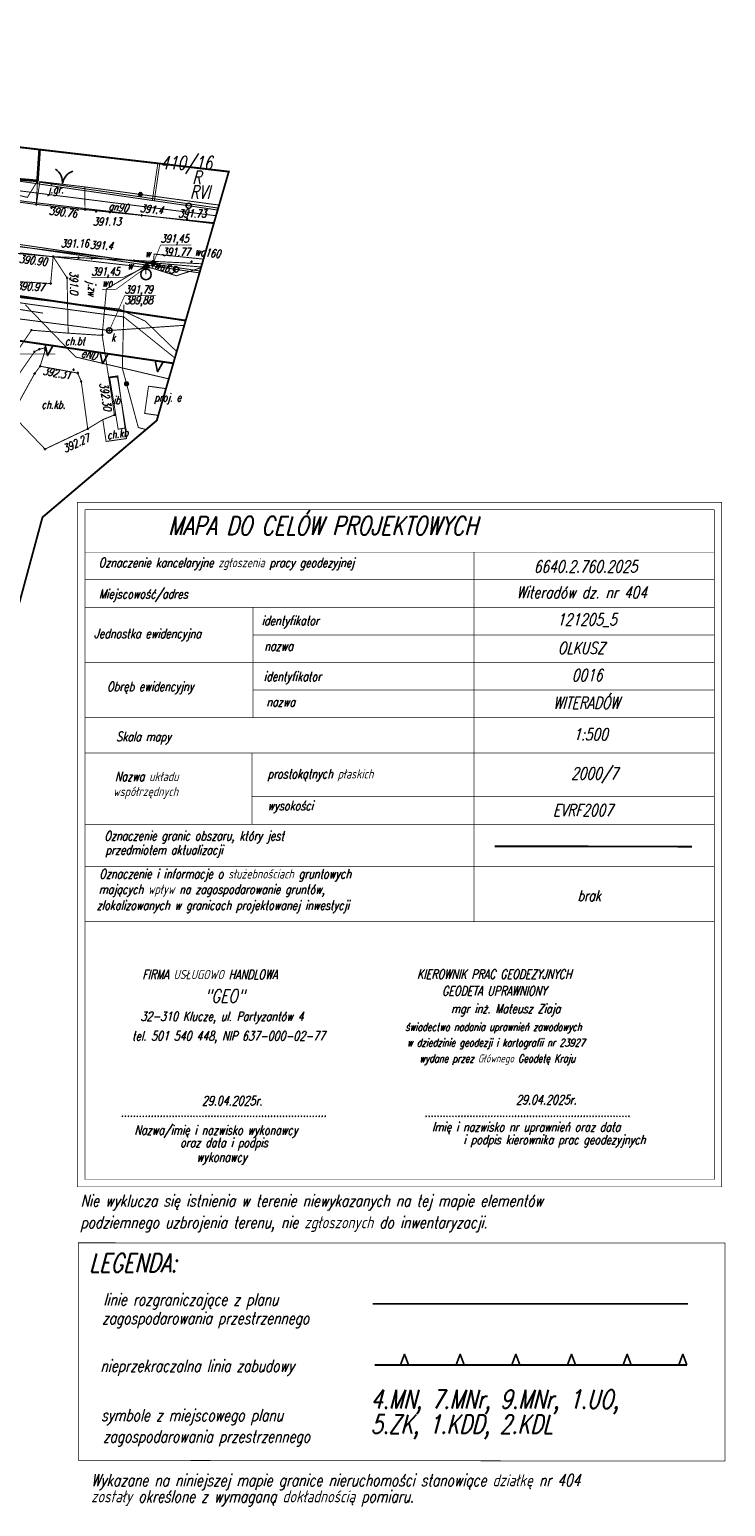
# Model space of a CAD drawing. Extents: x 0 to 7399016, y -8 to 5568733.
# Tile 10 of 10: x 7398950 to 7399016, y 5568591 to 5568731. Entities that reach past the tile are written whole.
import ezdxf

# ---------------------------------------------------------------- set-up
doc = ezdxf.new("R2010")
doc.units = 0
doc.header["$MEASUREMENT"] = 0
for name, pattern in [('1053', [2, 1.5, -0.5]), ('1054', [2, 1.5, -0.5]), ('1056', [1.5, 1, -0.5]), ('1165', [2.5, 2, -0.5]), ('2214', [3.55, 2, -0.35, 0.25, -0.35, 0.25, -0.35]), ('2217', [2, 1.5, -0.5]), ('3901', [0]), ('7956', [0])]:
    doc.linetypes.add(name, pattern=pattern)
doc.layers.get('0').update_dxf_attribs({"linetype": 'CONTINUOUS'})
for name, color, linetype in [('202-PUNKT_GRANICZNY', 7, 'CONTINUOUS'), ('210-OZNACZENIE_KONTURU_UZY', 7, 'CONTINUOUS'), ('211-NUMER_DZIALKI_EWIDENCY', 7, 'CONTINUOUS'), ('218-KONTUR_UZYTKU_GRUNTOWE', 7, 'CONTINUOUS'), ('219-DZIALKA_EWIDENCYJNA', 7, 'CONTINUOUS'), ('312-BUDYNEK_EWIDENCYJNY', 7, 'CONTINUOUS'), ('BRAMA', 7, 'CONTINUOUS'), ('CHODNIK', 7, 'CONTINUOUS'), ('CHODNIK-ATR17', 7, 'CONTINUOUS'), ('HYDRANT', 7, 'CONTINUOUS'), ('INNA_BUDOWLA', 7, 'CONTINUOUS'), ('INNA_BUDOWLA-ATR17', 7, 'CONTINUOUS'), ('JEZDNIA', 7, 'CONTINUOUS'), ('JEZDNIA-ATR17', 7, 'CONTINUOUS'), ('KRZYZE_MAPY', 7, 'CONTINUOUS'), ('LINIE_Z_PLANU', 7, 'CONTINUOUS'), ('OBSZAR_UTWARDZONY', 7, 'CONTINUOUS'), ('OGRODZENIE_TRWALE', 7, 'CONTINUOUS'), ('OPISY_KANALIZACJA', 7, 'CONTINUOUS'), ('OPISY_WODA', 7, 'CONTINUOUS'), ('PIECZATKI', 7, 'CONTINUOUS'), ('PIKIETA_NATURALNA', 7, 'CONTINUOUS'), ('PIKIETA_NATURALNA-ATR2', 7, 'CONTINUOUS'), ('PIKIETA_SZTUCZNA', 7, 'CONTINUOUS'), ('PIKIETA_SZTUCZNA-ATR2', 7, 'CONTINUOUS'), ('PRZEWOD_ELEKTROENERGETYCZN', 7, 'CONTINUOUS'), ('PRZEWOD_GAZOWY', 7, 'CONTINUOUS'), ('PRZEWOD_GAZOWY-ATR1', 7, 'CONTINUOUS'), ('PRZEWOD_KANALIZACYJNY', 7, 'CONTINUOUS'), ('PRZEWOD_TELEKOMUNIKACYJNY_', 7, 'CONTINUOUS'), ('PRZEWOD_WODOCIAGOWY', 7, 'CONTINUOUS'), ('PRZEWOD_WODOCIAGOWY-ATR1', 7, 'CONTINUOUS'), ('RZEDNA', 7, 'CONTINUOUS'), ('STUDNIA_KANALIZACYJNA', 7, 'CONTINUOUS'), ('STUDNIA_KANALIZACYJNA-ATR1', 7, 'CONTINUOUS'), ('SZAFA_ELEKTROENERGETYCZNA_', 7, 'CONTINUOUS'), ('TABELA', 7, 'CONTINUOUS'), ('ZAKRES', 7, 'CONTINUOUS'), ('ZASUWA_LUB_ZAWOR', 7, 'CONTINUOUS'), ('ZASUWA_LUB_ZAWOR-ATR17', 7, 'CONTINUOUS')]:
    doc.layers.add(name, color=color, linetype=linetype)
doc.styles.add('STYL_ARIAL', font='simplex', dxfattribs={"width": 0.75, "oblique": 0.1})

# ---------------------------------------------------------------- blocks, each defined once
blk = doc.blocks.new('EGPG')
at = {"color": 0}
blk.add_circle((0, 0), 0.25, dxfattribs=at)
blk = doc.blocks.new('RTPW02')
at = {"color": 0}
blk.add_circle((0, 0), 0.05, dxfattribs=at)
blk = doc.blocks.new('SUWH')
at = {"color": 0}
for p, q in [((-0.35, 0.65), (0, 1)), ((0, 0.5), (0, 1)), ((0, 1), (0.35, 0.65))]:
    blk.add_line(p, q, dxfattribs=at)
blk.add_circle((0, 0), 0.5, dxfattribs=at)
blk = doc.blocks.new('SUGW')
at = {"color": 0}
for radius in [0.2, 0.18, 0.16, 0.14, 0.12, 0.1, 0.08, 0.06, 0.04, 0.02]:
    blk.add_circle((0, 0), radius, dxfattribs=at)
blk = doc.blocks.new('SUPK')
at = {"color": 0}
blk.add_circle((0, 0), 0.25, dxfattribs=at)
blk = doc.blocks.new('OTOB')
at = {"color": 0}
for centre, start, end in [((-1.5, 0), 0, 63.2606), ((1.5, 0), 116.7394, 180)]:
    blk.add_arc(centre, 1.5, start, end, dxfattribs=at)

msp = doc.modelspace()

# ---------------------------------------------------------------- linework, layer by layer
at = {"layer": '218-KONTUR_UZYTKU_GRUNTOWE', "color": 3, "linetype": '2217', "const_width": 0.09}
for points in [[(7398963.95, 5568708.16), (7398859.55, 5568723.47)], [(7398911.72, 5568721.92), (7398961.66, 5568714.66)], [(7398962.35, 5568717.95), (7398961.83, 5568714.44)], [(7398961.62, 5568714.67), (7398965.05, 5568714.17)], [(7398965.08, 5568714.17), (7398967.81, 5568713.77)], [(7398966.15, 5568707.83), (7398963.95, 5568708.16)]]:
    msp.add_lwpolyline(points, dxfattribs=at)
at = {"layer": '219-DZIALKA_EWIDENCYJNA', "color": 7, "const_width": 0.09}
for points in [[(7398963.89, 5568707.98), (7398859.49, 5568723.29)], [(7398911.71, 5568721.74), (7398961.65, 5568714.48)], [(7398961.65, 5568714.48), (7398962.17, 5568717.98)], [(7398961.65, 5568714.48), (7398965.08, 5568713.98)], [(7398965.08, 5568713.98), (7398967.81, 5568713.58)], [(7398963.89, 5568707.98), (7398966.1, 5568707.65)]]:
    msp.add_lwpolyline(points, dxfattribs=at)
at = {"layer": '312-BUDYNEK_EWIDENCYJNY', "color": 7, "const_width": 0.25}
for points in [[(7398951.02, 5568719.28), (7398950.82, 5568716.33)], [(7398950.82, 5568716.33), (7398946.3, 5568716.71)]]:
    msp.add_lwpolyline(points, dxfattribs=at)
at = {"layer": 'BRAMA', "color": 7, "const_width": 0.09}
msp.add_lwpolyline([(7398951.05, 5568716.26), (7398955.29, 5568715.76)], dxfattribs=at)
at = {"layer": 'CHODNIK', "color": 7, "linetype": '1056', "const_width": 0.09}
for points in [[(7398946.3, 5568715.63), (7398946.28, 5568714.68), (7398950.71, 5568714.11), (7398950.82, 5568716.33), (7398949.87, 5568714.77), (7398946.3, 5568715.63)], [(7398946.3, 5568716.67), (7398946.3, 5568715.63), (7398949.87, 5568714.77), (7398950.82, 5568716.33), (7398946.3, 5568716.67)], [(7398947.65, 5568698.42), (7398948.81, 5568697.73), (7398950.54, 5568700.22), (7398951, 5568700.46), (7398951.54, 5568700.58), (7398951.56, 5568700.4), (7398951.07, 5568698.85), (7398954.61, 5568698.21), (7398954.95, 5568697.41), (7398955.56, 5568692.95), (7398956.98, 5568693.82), (7398958.08, 5568694.26), (7398956.92, 5568701.76), (7398953.71, 5568701.97), (7398950.25, 5568702.25), (7398947.65, 5568698.42)], [(7398955.56, 5568692.95), (7398954.95, 5568697.41), (7398954.61, 5568698.21), (7398951.07, 5568698.85), (7398950.55, 5568698.16), (7398948.42, 5568694.29), (7398951.53, 5568691.04), (7398955.56, 5568692.95)], [(7398956.98, 5568693.82), (7398957.29, 5568691.76), (7398959.22, 5568692.03), (7398958.39, 5568697.94), (7398957.54, 5568697.82), (7398958.08, 5568694.26), (7398956.98, 5568693.82)]]:
    msp.add_lwpolyline(points, dxfattribs=at)
at = {"layer": 'INNA_BUDOWLA', "color": 7, "const_width": 0.09}
msp.add_lwpolyline([(7398958.43, 5568692.91), (7398959.14, 5568693.04), (7398958.36, 5568697.84), (7398957.62, 5568697.78), (7398958.43, 5568692.91)], dxfattribs=at)
at = {"layer": 'JEZDNIA', "color": 7, "linetype": '1053', "const_width": 0.09}
for points in [[(7398951.05, 5568716.26), (7398950.71, 5568714.11), (7398955.3, 5568713.62), (7398955.29, 5568715.76), (7398951.05, 5568716.26)], [(7398967.46, 5568712.38), (7398955.3, 5568713.62), (7398950.71, 5568714.11), (7398946.28, 5568714.68), (7398934.6, 5568716.18), (7398933.62, 5568711.17), (7398934.36, 5568711.09), (7398942.27, 5568710.06), (7398952.3, 5568709.18), (7398954.69, 5568709.09), (7398961.74, 5568708.74), (7398966.35, 5568708.51)], [(7398953.71, 5568701.97), (7398956.92, 5568701.76), (7398957.32, 5568706.14), (7398961.74, 5568708.74), (7398954.69, 5568709.09), (7398952.3, 5568709.18), (7398953.61, 5568707.18), (7398953.71, 5568701.97)]]:
    msp.add_lwpolyline(points, dxfattribs=at)
at = {"layer": 'KRZYZE_MAPY', "color": 7, "const_width": 0.065}
msp.add_lwpolyline([(7398947.5, 5568700), (7398952.5, 5568700)], dxfattribs=at)
at = {"layer": 'LINIE_Z_PLANU', "color": 9, "const_width": 0.175}
for points in [[(7398855.09, 5568713.73), (7398887.76, 5568712.91), (7398921.81, 5568709.5), (7398964.8, 5568703.16)], [(7398982.42, 5568610.45), (7399012.17, 5568610.45)]]:
    msp.add_lwpolyline(points, dxfattribs=at)
at = {"layer": 'LINIE_Z_PLANU', "color": 9, "linetype": '7956', "const_width": 0.175}
for points in [[(7398839.45, 5568622.51), (7398847.86, 5568662.26), (7398855.09, 5568698), (7398854.78, 5568707.29), (7398856.91, 5568709.35), (7398891.02, 5568708.23), (7398925.56, 5568704.7), (7398963.61, 5568699.13)], [(7399012.06, 5568604.69), (7398982.63, 5568604.69)]]:
    msp.add_lwpolyline(points, dxfattribs=at)
at = {"layer": 'LINIE_Z_PLANU', "color": 9}
for points in [[(7398951.53, 5568700.9), (7398951.76, 5568699.85), (7398952.27, 5568700.79)], [(7398956.73, 5568700.14), (7398956.95, 5568699.09), (7398957.47, 5568700.03)], [(7398961.92, 5568699.38), (7398962.15, 5568698.33), (7398962.66, 5568699.27)], [(7398985.81, 5568604.69), (7398985.43, 5568605.69), (7398985.06, 5568604.69)], [(7398991.06, 5568604.69), (7398990.68, 5568605.69), (7398990.31, 5568604.69)], [(7398996.31, 5568604.69), (7398995.93, 5568605.69), (7398995.56, 5568604.69)], [(7399001.56, 5568604.69), (7399001.18, 5568605.69), (7399000.81, 5568604.69)], [(7399006.81, 5568604.69), (7399006.43, 5568605.69), (7399006.06, 5568604.69)], [(7399012.06, 5568604.69), (7399011.68, 5568605.69), (7399011.31, 5568604.69)]]:
    msp.add_lwpolyline(points, close=True, dxfattribs=at)
at = {"layer": 'OBSZAR_UTWARDZONY', "color": 7, "linetype": '1054', "const_width": 0.09}
msp.add_lwpolyline([(7398952.3, 5568709.18), (7398942.27, 5568710.06), (7398934.36, 5568711.09), (7398933.62, 5568711.17), (7398920.89, 5568712.96), (7398904.7, 5568715.1), (7398896.15, 5568716.12), (7398895.88, 5568714.18), (7398895.74, 5568712.55), (7398903.07, 5568711.34), (7398918.59, 5568708.97), (7398934.03, 5568708.24), (7398943.97, 5568707.12), (7398952.06, 5568706.65), (7398952.3, 5568709.18)], dxfattribs=at)
at = {"layer": 'OGRODZENIE_TRWALE', "color": 7, "linetype": '3901', "const_width": 0.09}
for points in [[(7398967.95, 5568714.05), (7398967.46, 5568714.11), (7398955.29, 5568715.76)], [(7398933.52, 5568706.62), (7398951.35, 5568703.86)], [(7398958.97, 5568704.65), (7398958.82, 5568698.67), (7398960.33, 5568693.07), (7398961.05, 5568692.88)]]:
    msp.add_lwpolyline(points, dxfattribs=at)
at = {"layer": 'OGRODZENIE_TRWALE', "color": 7}
for centre, radius in [((7398960.52, 5568715.05), 0.175), ((7398960.52, 5568715.05), 0.158), ((7398960.52, 5568715.05), 0.14), ((7398960.52, 5568715.05), 0.122), ((7398960.52, 5568715.05), 0.105), ((7398960.52, 5568715.05), 0.0875), ((7398960.52, 5568715.05), 0.07), ((7398960.52, 5568715.05), 0.0525), ((7398960.52, 5568715.05), 0.035), ((7398959.22, 5568697.2), 0.175), ((7398959.22, 5568697.2), 0.158), ((7398959.22, 5568697.2), 0.14), ((7398959.22, 5568697.2), 0.122), ((7398959.22, 5568697.2), 0.105), ((7398959.22, 5568697.2), 0.0875), ((7398959.22, 5568697.2), 0.07), ((7398959.22, 5568697.2), 0.0525), ((7398959.22, 5568697.2), 0.035)]:
    msp.add_circle(centre, radius, dxfattribs=at)
at = {"layer": 'OPISY_KANALIZACJA', "color": 28, "const_width": 0.065}
msp.add_lwpolyline([(7398957.59, 5568702.22), (7398959.04, 5568705.5), (7398961.95, 5568705.5)], dxfattribs=at)
at = {"layer": 'OPISY_WODA', "color": 5, "const_width": 0.065}
for points in [[(7398961.75, 5568708.6), (7398962.43, 5568710.29), (7398965.34, 5568710.29)], [(7398961.03, 5568708.21), (7398958.82, 5568707.19), (7398955.91, 5568707.19)], [(7398961.03, 5568708.14), (7398958.23, 5568706.11), (7398956.91, 5568706.11)]]:
    msp.add_lwpolyline(points, dxfattribs=at)
at = {"layer": 'PRZEWOD_ELEKTROENERGETYCZN', "color": 1, "const_width": 0.09}
for points in [[(7398850.13, 5568696.25), (7398850.95, 5568700.91), (7398851.55, 5568711.49), (7398854.56, 5568713.78), (7398859.67, 5568715.08), (7398870.42, 5568714.43), (7398877.78, 5568714.11), (7398887.84, 5568713.53), (7398897.8, 5568712.51), (7398917.63, 5568709.47), (7398935.53, 5568706.86), (7398949.66, 5568704.76), (7398950.14, 5568704.69), (7398958.97, 5568703.5), (7398963.77, 5568699.63)], [(7398923.06, 5568709.15), (7398926.89, 5568708.8), (7398937.74, 5568707.17), (7398948.61, 5568705.39), (7398958.55, 5568704.24), (7398960.99, 5568703.1), (7398963.95, 5568700.23)], [(7398949.65, 5568704.66), (7398954.43, 5568699.72), (7398963.2, 5568697.66)]]:
    msp.add_lwpolyline(points, dxfattribs=at)
at = {"layer": 'PRZEWOD_GAZOWY', "color": 40, "const_width": 0.09}
msp.add_lwpolyline([(7398922.14, 5568719.06), (7398922.18, 5568718.62), (7398949.69, 5568714.38), (7398967.44, 5568712.3)], dxfattribs=at)
at = {"layer": 'PRZEWOD_KANALIZACYJNY', "color": 28, "const_width": 0.09}
msp.add_lwpolyline([(7398964.67, 5568702.71), (7398957.59, 5568702.22), (7398916.97, 5568707.45), (7398871.21, 5568712.54)], dxfattribs=at)
at = {"layer": 'PRZEWOD_TELEKOMUNIKACYJNY_', "color": 32, "const_width": 0.09}
msp.add_lwpolyline([(7398862.63, 5568727.04), (7398874.81, 5568725.68), (7398878.03, 5568724.88), (7398885.24, 5568724.47), (7398892.2, 5568723.64), (7398901.35, 5568722.29), (7398910.9, 5568720.87), (7398927.4, 5568718.77), (7398942.82, 5568716.19), (7398959.3, 5568714.1), (7398967.66, 5568713.04)], dxfattribs=at)
at = {"layer": 'PRZEWOD_WODOCIAGOWY', "color": 5, "const_width": 0.09}
for points in [[(7398966.26, 5568708.21), (7398961.22, 5568708.64), (7398927.16, 5568712.8), (7398891.35, 5568717.17), (7398860.03, 5568720.62), (7398859.33, 5568720.77), (7398853.95, 5568721.09)], [(7398910.48, 5568721.34), (7398910.28, 5568720.95), (7398909.62, 5568714.15), (7398923.15, 5568712.53), (7398961.63, 5568708.1)], [(7398961.63, 5568708.1), (7398961.75, 5568708.6), (7398961.82, 5568709.43), (7398966.47, 5568708.95)], [(7398961.05, 5568707.51), (7398961.03, 5568708.21), (7398961.22, 5568708.64)], [(7398961.63, 5568708.1), (7398963.91, 5568707.38), (7398966.24, 5568708.14)]]:
    msp.add_lwpolyline(points, dxfattribs=at)
at = {"layer": 'SZAFA_ELEKTROENERGETYCZNA_', "color": 1, "linetype": '1165', "const_width": 0.09}
for points in [[(7398962.21, 5568694.22), (7398960.93, 5568694.4), (7398961.29, 5568696.97)], [(7398961.29, 5568696.97), (7398962.94, 5568696.74)]]:
    msp.add_lwpolyline(points, dxfattribs=at)
at = {"layer": 'TABELA', "color": 7}
for points, const_width in [([(7398954.59, 5568686.02), (7399010.63, 5568686.02), (7399015.34, 5568686.02)], 0.06), ([(7398954.59, 5568686.02), (7399015.34, 5568686.02), (7399015.34, 5568621.48), (7398954.59, 5568621.48), (7398954.59, 5568686.02)], 0.06), ([(7398955.29, 5568685.32), (7399014.64, 5568685.32)], 0.06), ([(7398955.29, 5568622.17), (7398955.29, 5568685.32)], 0.06), ([(7399014.64, 5568685.32), (7399014.64, 5568622.17)], 0.06), ([(7398955.29, 5568681.32), (7399014.64, 5568681.32)], 0.06), ([(7398991.98, 5568681.32), (7398991.98, 5568680.39), (7398991.98, 5568678.72)], 0.06), ([(7398955.29, 5568678.72), (7399014.64, 5568678.72)], 0.06), ([(7398991.98, 5568646.47), (7398991.98, 5568676.12), (7398991.98, 5568678.72)], 0.06), ([(7398955.29, 5568676.12), (7399014.64, 5568676.12)], 0.06), ([(7398971.13, 5568665.76), (7398971.13, 5568676.16)], 0.06), ([(7398971.13, 5568673.52), (7399014.64, 5568673.52)], 0.06), ([(7398955.29, 5568670.92), (7399014.64, 5568670.92)], 0.06), ([(7398971.13, 5568668.32), (7399014.64, 5568668.32)], 0.06), ([(7398955.29, 5568665.72), (7399014.64, 5568665.72)], 0.06), ([(7398955.3, 5568662.38), (7399014.65, 5568662.38)], 0.06), ([(7398971.05, 5568655.67), (7398971.05, 5568662.38)], 0.06), ([(7398971.05, 5568658.27), (7399014.64, 5568658.27)], 0.06), ([(7398955.29, 5568655.67), (7399014.64, 5568655.67)], 0.06), ([(7398955.29, 5568651.67), (7399014.64, 5568651.67)], 0.06), ([(7398955.29, 5568646.47), (7399014.64, 5568646.47)], 0.06), ([(7398955.29, 5568622.17), (7399014.64, 5568622.17)], 0.06), ([(7398954.68, 5568616.2), (7399015.66, 5568616.18), (7399015.64, 5568595.62), (7398954.67, 5568595.69), (7398954.68, 5568616.2)], 0.065)]:
    msp.add_lwpolyline(points, dxfattribs=dict(at, const_width=const_width))
at = {"layer": 'ZAKRES', "color": 178, "linetype": '2214', "const_width": 0.175}
for points in [[(7398842.37, 5568729.69), (7398827.96, 5568656.39), (7398823.87, 5568623.45), (7398845, 5568622.17), (7398852.72, 5568653.12), (7398939.48, 5568640.93), (7398951.29, 5568684.61), (7398962.07, 5568693.74), (7398968.86, 5568717.2), (7398854.75, 5568730.51), (7398842.37, 5568729.69)], [(7398993.94, 5568653.59), (7399012.55, 5568653.56)]]:
    msp.add_lwpolyline(points, dxfattribs=at)

# ---------------------------------------------------------------- block references
at = {"layer": '202-PUNKT_GRANICZNY', "color": 7}
for p in [(7398965.08, 5568713.98), (7398963.89, 5568707.98)]:
    msp.add_blockref('EGPG', p, dxfattribs=at)
at = {"layer": 'BRAMA', "color": 7, "rotation": 353.2514}
msp.add_blockref('OTOB', (7398953.17, 5568716.01), dxfattribs=at)
at = {"layer": 'HYDRANT', "color": 5}
msp.add_blockref('SUWH', (7398961.05, 5568707.51), dxfattribs=at)
at = {"layer": 'PIKIETA_NATURALNA', "color": 7}
for p in [(7398960.64, 5568713.08), (7398959.92, 5568708.81), (7398953.61, 5568707.18), (7398956.95, 5568701.82)]:
    msp.add_blockref('RTPW02', p, dxfattribs=at)
at = {"layer": 'PIKIETA_SZTUCZNA', "color": 7}
for p in [(7398950.71, 5568714.11), (7398952.14, 5568713.8), (7398955.3, 5568713.62), (7398956.35, 5568713.46), (7398964.94, 5568712.76), (7398952.3, 5568709.18), (7398954.69, 5568709.09), (7398955.94, 5568709.02), (7398965.35, 5568708.71), (7398952.06, 5568706.65), (7398950.25, 5568702.25), (7398950.54, 5568700.22), (7398951, 5568700.46), (7398951.54, 5568700.58), (7398951.56, 5568700.4), (7398950.55, 5568698.16), (7398951.07, 5568698.85), (7398954.22, 5568698.53), (7398954.61, 5568698.21), (7398954.95, 5568697.41), (7398958.08, 5568694.26), (7398955.56, 5568692.95), (7398955.56, 5568692.95), (7398951.53, 5568691.04)]:
    msp.add_blockref('RTPW02', p, dxfattribs=at)
at = {"layer": 'RZEDNA', "color": 7}
for p in [(7398961.03, 5568708.21), (7398957.59, 5568702.22)]:
    msp.add_blockref('RTPW02', p, dxfattribs=at)
at = {"layer": 'RZEDNA', "color": 7, "rotation": 354.92444}
msp.add_blockref('RTPW02', (7398961.75, 5568708.6), dxfattribs=at)
at = {"layer": 'STUDNIA_KANALIZACYJNA', "color": 28}
msp.add_blockref('SUPK', (7398957.59, 5568702.22), dxfattribs=at)
at = {"layer": 'ZASUWA_LUB_ZAWOR', "color": 5}
msp.add_blockref('SUGW', (7398961.03, 5568708.21), dxfattribs=at)
at = {"layer": 'ZASUWA_LUB_ZAWOR', "color": 5, "rotation": 354.92444}
msp.add_blockref('SUGW', (7398961.75, 5568708.6), dxfattribs=at)

# ---------------------------------------------------------------- texts
at = {"color": 7, "style": 'STYL_ARIAL', "oblique": 15, "width": 0.75}
for s, height, p in [('MAPA DO CELÓW PROJEKTOWYCH', 1.75, (7398963.15, 5568682.94)), ('Oznaczenie kancelaryjne zgłoszenia pracy geodezyjnej', 0.875, (7398956.59, 5568679.9)), ('6640.2.760.2025', 1.125, (7398997.62, 5568679.41)), ('Miejscowość/adres', 0.875, (7398956.61, 5568676.94)), ('Witeradów dz. nr 404', 1.125, (7398995.99, 5568676.97)), ('identyfikator', 0.875, (7398971.96, 5568674.43)), ('121205_5', 1.125, (7398999.81, 5568674.41)), ('Jednostka ewidencyjna', 0.875, (7398956.16, 5568673.21)), ('nazwa', 0.875, (7398972.21, 5568672.03)), ('OLKUSZ', 1.125, (7398999.89, 5568671.72)), ('0016', 1.125, (7399001.21, 5568669.17)), ('Obręb ewidencyjny', 0.875, (7398957.38, 5568668.22)), ('identyfikator', 0.875, (7398972.16, 5568669.17)), ('WITERADÓW', 1.125, (7398999.45, 5568666.55)), ('nazwa', 0.875, (7398972.41, 5568666.76)), ('1:500', 1.125, (7399001.35, 5568663.58)), ('Skala mapy', 0.875, (7398958.25, 5568663.49)), ('Nazwa układu ', 0.875, (7398958.12, 5568659.73)), ('prostokątnych płaskich', 0.875, (7398972.51, 5568659.98)), ('2000/7', 1.125, (7399001.14, 5568659.9)), ('współrzędnych', 0.875, (7398957.96, 5568658.32)), ('wysokości', 0.875, (7398972.51, 5568656.99)), ('EVRF2007', 1.125, (7398999.44, 5568656.44)), ('Oznaczenie granic obszaru, który jest', 0.875, (7398957.13, 5568654.14)), ('przedmiotem aktualizacji', 0.875, (7398957.23, 5568652.81)), ('Oznaczenie i informacje o służebnościach gruntowych', 0.875, (7398956.65, 5568650.55)), ('mających wpływ na zagospodarowanie gruntów,', 0.875, (7398956.6, 5568649.1)), ('zlokalizowanych w granicach projektowanej inwestycji', 0.875, (7398956.4, 5568647.59)), ('29.04.2025r.', 0.875, (7398966.32, 5568629.16)), ('29.04.2025r. ', 0.875, (7398995.95, 5568629.25)), ('.....................................................................', 0.875, (7398958.68, 5568628.09)), ('Nazwa/imię i nazwisko wykonawcy', 0.875, (7398959.96, 5568626.39)), ('.....................................................................', 0.875, (7398987.32, 5568628.09)), ('Imię i nazwisko nr uprawnień oraz data', 0.875, (7398988.03, 5568626.69)), ('oraz data i podpis ', 0.875, (7398964.27, 5568625.21)), ('i podpis kierownika prac geodezyjnych', 0.875, (7398990.99, 5568625.49)), ('wykonawcy', 0.875, (7398965.82, 5568623.84)), ('Nie wyklucza się istnienia w terenie niewykazanych na tej mapie elementów', 1.125, (7398954.88, 5568619.61)), ('podziemnego uzbrojenia terenu, nie zgłoszonych do inwentaryzacji.', 1.125, (7398954.86, 5568617.57)), ('LEGENDA:', 1.75, (7398955.69, 5568613.43)), ('linie rozgraniczające z planu', 1.125, (7398957.03, 5568610.29)), ('zagospodarowania przestrzennego', 1.125, (7398956.91, 5568608.53)), ('symbole z miejscowego planu ', 1.125, (7398956.82, 5568599.38)), ('zagospodarowania przestrzennego', 1.125, (7398956.99, 5568597.38))]:
    msp.add_text(s, height=height, dxfattribs=at).set_placement(p)
at = {"layer": '210-OZNACZENIE_KONTURU_UZY', "color": 3, "style": 'STYL_ARIAL', "oblique": 15, "width": 0.75}
for s, p in [('R', (7398965.4, 5568716.01)), ('RVI', (7398965.18, 5568714.65))]:
    msp.add_text(s, height=1.25, dxfattribs=at).set_placement(p)
at = {"layer": '211-NUMER_DZIALKI_EWIDENCY', "color": 7, "style": 'STYL_ARIAL', "oblique": 15, "width": 0.75}
msp.add_text('410/16', height=1.25, dxfattribs=at).set_placement((7398962.4, 5568717.41))
at = {"layer": 'CHODNIK-ATR17', "color": 7, "style": 'STYL_ARIAL', "oblique": 15, "width": 0.75}
for s, p in [('ch.bt', (7398953.4, 5568700.83)), ('ch.kb.', (7398951.2, 5568694.85))]:
    msp.add_text(s, height=0.75, dxfattribs=at).set_placement(p)
msp.add_text('ch.kb', height=0.75, rotation=7.963, dxfattribs=at).set_placement((7398957.42, 5568691.95))
at = {"layer": 'INNA_BUDOWLA-ATR17', "color": 7, "style": 'STYL_ARIAL', "oblique": 15, "width": 0.75}
msp.add_text('ib', height=0.75, dxfattribs=at).set_placement((7398957.96, 5568695.27))
at = {"layer": 'JEZDNIA-ATR17', "color": 7, "style": 'STYL_ARIAL', "oblique": 15, "width": 0.75}
msp.add_text('j.gr.', height=0.75, dxfattribs=at).set_placement((7398951.8, 5568715.16))
msp.add_text('j.zw', height=0.75, rotation=270.536, dxfattribs=at).set_placement((7398955.58, 5568706.86))
at = {"layer": 'LINIE_Z_PLANU', "color": 9, "style": 'STYL_ARIAL', "oblique": 15, "width": 0.75}
for s, p in [('4.MN, 7.MNr, 9.MNr, 1.UO, ', (7398982.25, 5568600.58)), ('5.ZK, 1.KDD, 2.KDL', (7398982.25, 5568598.22))]:
    msp.add_text(s, height=1.75, dxfattribs=at).set_placement(p)
at = {"layer": 'OPISY_KANALIZACJA', "color": 28, "style": 'STYL_ARIAL', "oblique": 15, "width": 0.75}
for s, p in [('391,79', (7398959.04, 5568705.72)), ('389,88', (7398959.04, 5568704.71))]:
    msp.add_text(s, height=0.75, dxfattribs=at).set_placement(p)
at = {"layer": 'OPISY_WODA', "color": 5, "style": 'STYL_ARIAL', "oblique": 15, "width": 0.75}
for s, p in [('391,45', (7398962.43, 5568710.51)), ('391,45', (7398955.91, 5568707.41)), ('wo', (7398956.91, 5568706.33))]:
    msp.add_text(s, height=0.75, dxfattribs=at).set_placement(p)
at = {"layer": 'PIECZATKI', "color": 118, "style": 'STYL_ARIAL', "oblique": 15, "width": 0.75}
for s, height, p in [('FIRMA USŁUGOWO HANDLOWA', 0.875, (7398960.69, 5568641.06)), ('KIEROWNIK PRAC GEODEZYJNYCH', 0.875, (7398986.61, 5568641.09)), ('"GEO"', 1.25, (7398966.56, 5568638.85)), ('GEODETA UPRAWNIONY', 0.875, (7398988.97, 5568639.51)), ('mgr inż. Mateusz Ziaja', 0.875, (7398989.82, 5568637.84)), ('32-310 Klucze, ul. Partyzantów 4', 0.875, (7398960.53, 5568637.12)), ('świadectwo nadania uprawnień zawodowych', 0.75, (7398985.5, 5568636.18)), ('tel. 501 540 448, NIP 637-000-02-77', 0.875, (7398959.73, 5568635.27)), ('w dziedzinie geodezji i kartografii nr 23927', 0.75, (7398985.66, 5568634.7)), ('wydane przez Głównego Geodetę Kraju', 0.75, (7398986.83, 5568633.21))]:
    msp.add_text(s, height=height, dxfattribs=at).set_placement(p)
at = {"layer": 'PIKIETA_NATURALNA-ATR2', "color": 7, "style": 'STYL_ARIAL', "oblique": 15, "width": 0.75}
for s, rotation, p in [('391.4', 354.175, (7398960.47, 5568713.39)), ('391.4', 357.158, (7398955.75, 5568709.92)), ('391.0', 271.099, (7398953.87, 5568707.8))]:
    msp.add_text(s, height=0.75, rotation=rotation, dxfattribs=at).set_placement(p)
at = {"layer": 'PIKIETA_SZTUCZNA-ATR2', "color": 7, "style": 'STYL_ARIAL', "oblique": 15, "width": 0.75}
for s, rotation, p in [('390.76', 354.101, (7398951.88, 5568713.14)), ('390.90', 353.433, (7398949.05, 5568708.61)), ('390.97', 356.675, (7398948.8, 5568706.07)), ('392.31', 349.752, (7398951.28, 5568698.06)), ('392.30', 278.792, (7398956.67, 5568697.25)), ('392.27', 25.358, (7398953.43, 5568690.68))]:
    msp.add_text(s, height=0.75, rotation=rotation, dxfattribs=at).set_placement(p)
for s, p in [('391.73', (7398964.09, 5568712.88)), ('391.13', (7398956.05, 5568712.11)), ('391.16', (7398953.02, 5568710.06)), ('391.77', (7398962.57, 5568709.26))]:
    msp.add_text(s, height=0.75, dxfattribs=at).set_placement(p)
at = {"layer": 'PRZEWOD_ELEKTROENERGETYCZN', "color": 1, "style": 'STYL_ARIAL', "oblique": 15, "width": 0.75}
msp.add_text('eND', height=0.75, rotation=346.784, dxfattribs=at).set_placement((7398954.9, 5568699.75))
at = {"layer": 'PRZEWOD_GAZOWY-ATR1', "color": 40, "style": 'STYL_ARIAL', "oblique": 15, "width": 0.75}
msp.add_text('gn90', height=0.75, rotation=353.329, dxfattribs=at).set_placement((7398957.49, 5568713.59))
at = {"layer": 'PRZEWOD_WODOCIAGOWY-ATR1', "color": 5, "style": 'STYL_ARIAL', "oblique": 15, "width": 0.75}
for s, rotation, p in [('wo160', 354.0811, (7398965.62, 5568709.31)), ('wo63', 342.474, (7398961.78, 5568708.11))]:
    msp.add_text(s, height=0.75, rotation=rotation, dxfattribs=at).set_placement(p)
at = {"layer": 'STUDNIA_KANALIZACYJNA-ATR1', "color": 28, "style": 'STYL_ARIAL', "oblique": 15, "width": 0.75}
msp.add_text('k', height=0.75, dxfattribs=at).set_placement((7398957.76, 5568701.18))
at = {"layer": 'SZAFA_ELEKTROENERGETYCZNA_', "color": 1, "style": 'STYL_ARIAL', "oblique": 15, "width": 0.75}
msp.add_text('proj. e', height=0.75, dxfattribs=at).set_placement((7398961.84, 5568695.53))
at = {"layer": 'TABELA', "color": 7, "style": 'STYL_ARIAL', "oblique": 15, "width": 0.75}
for s, height, p in [('brak', 1, (7399001.75, 5568648.43)), ('nieprzekraczalna linia zabudowy', 1.125, (7398956.75, 5568604.04)), ('Wykazane na niniejszej mapie granice nieruchomości stanowiące działkę nr 404', 1.125, (7398955.87, 5568593.25)), ('zostały określone z wymaganą dokładnością pomiaru. ', 1.125, (7398955.87, 5568591.73))]:
    msp.add_text(s, height=height, dxfattribs=at).set_placement(p)
at = {"layer": 'ZASUWA_LUB_ZAWOR-ATR17', "color": 5, "style": 'STYL_ARIAL', "oblique": 15, "width": 0.75}
for p in [(7398960.96, 5568709.12), (7398959.29, 5568707.97)]:
    msp.add_text('w', height=0.75, dxfattribs=at).set_placement(p)

doc.saveas('drawing.dxf')
